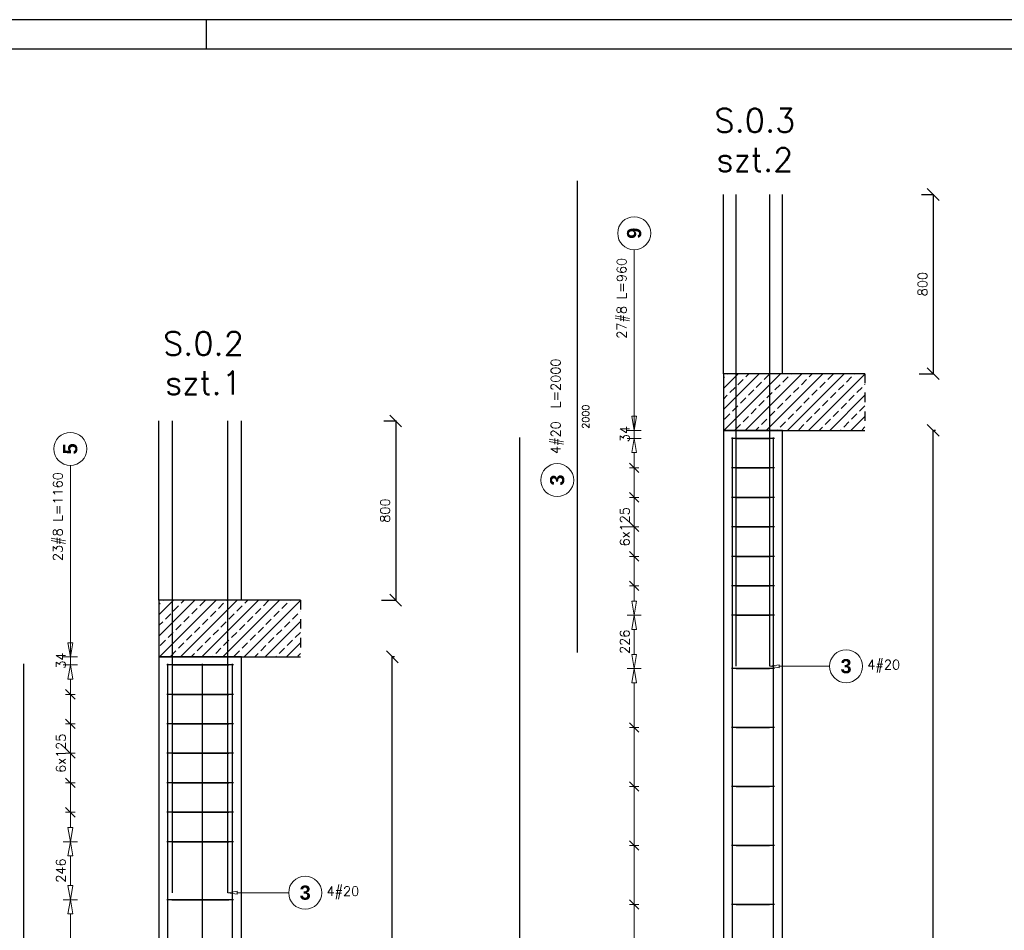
# Model space of a CAD drawing. Header units: millimetres. Extents: x -62590 to 46238, y 147773 to 522018.
# Tile 8 of 93: x 5697 to 9872, y 237782 to 241643. Entities that reach past the tile are written whole.
import ezdxf

# ---------------------------------------------------------------- set-up
doc = ezdxf.new("R2010")
doc.units = ezdxf.units.MM
doc.linetypes.add('DASHED', pattern=[2, 1, -1])
for name, color, linetype in [('!PB_Ramka', 7, 'Continuous'), ('AutoCAD_Structural_Detailing_deskowanie', 2, 'Continuous'), ('AutoCAD_Structural_Detailing_kształt pręta', 7, 'Continuous'), ('AutoCAD_Structural_Detailing_opis kształtu pręta', 7, 'Continuous'), ('AutoCAD_Structural_Detailing_opis rozkładu', 7, 'Continuous'), ('AutoCAD_Structural_Detailing_pręt wyrzucony', 7, 'Continuous'), ('AutoCAD_Structural_Detailing_rozkład pręta', 7, 'Continuous'), ('e-cad_cienkie', 1, 'Continuous'), ('e-cad_opisy', 7, 'Continuous')]:
    doc.layers.add(name, color=color, linetype=linetype)
doc.styles.add('style1', font='simplex.shx')
doc.styles.add('style3', font='arialbd.ttf')
doc.dimstyles.new('RBCT DIM 20', dxfattribs={"dimtxt": 40, "dimasz": 50, "dimexe": 2.5, "dimexo": 150, "dimgap": 25, "dimtad": 1, "dimdec": 0, "dimzin": 1, "dimtxsty": 'style1', "dimblk": 'OBLIQUE', "dimcen": 50, "dimclrd": 8, "dimclre": 8, "dimclrt": 2, "dimadec": 0, "dimazin": 0, "dimtfac": 1, "dimtdec": 0, "dimtmove": 0, "dimatfit": 3, "dimfxl": 1, "dimarcsym": 0})

# ---------------------------------------------------------------- blocks, each defined once
blk = doc.blocks.new('_Oblique')
at = {"color": 0, "linetype": 'ByBlock', "lineweight": -2}
blk.add_line((-0.5, -0.5), (0.5, 0.5), dxfattribs=at)
blk = doc.blocks.new('*D268')
at = {"layer": 'AutoCAD_Structural_Detailing_deskowanie', "color": 8, "lineweight": -2}
for p, q in [((7276.6, 234881.6), (7276.6, 238941.6)), ((7286.6, 238941.6), (7279.1, 238941.6)), ((7286.6, 234881.6), (7279.1, 234881.6))]:
    blk.add_line(p, q, dxfattribs=at)
at = {"layer": 'Defpoints', "color": 0, "ltscale": 40}
for p in [(7136.6, 238941.6), (7276.6, 238941.6), (7136.6, 234881.6)]:
    blk.add_point(p, dxfattribs=at)
at = {"layer": 'AutoCAD_Structural_Detailing_deskowanie', "color": 8, "lineweight": -2, "ltscale": 40, "xscale": 50, "yscale": 50, "zscale": 50}
for p, rotation in [((7276.6, 238941.6), 90), ((7276.6, 234881.6), 270)]:
    blk.add_blockref('_Oblique', p, dxfattribs=dict(at, rotation=rotation))
at = {"layer": 'AutoCAD_Structural_Detailing_deskowanie', "color": 2, "ltscale": 40, "insert": (7231.6, 236911.6), "char_height": 40, "attachment_point": 5, "rotation": 90, "style": 'style1'}
blk.add_mtext('4060', dxfattribs=at)
blk = doc.blocks.new('*D272')
at = {"layer": 'AutoCAD_Structural_Detailing_deskowanie', "color": 8, "lineweight": -2}
for p, q in [((9569.8, 234881.6), (9569.8, 239901.6)), ((9579.8, 239901.6), (9572.3, 239901.6)), ((9579.8, 234881.6), (9572.3, 234881.6))]:
    blk.add_line(p, q, dxfattribs=at)
at = {"layer": 'Defpoints', "color": 0, "ltscale": 40}
for p in [(9429.8, 239901.6), (9569.8, 239901.6), (9429.8, 234881.6)]:
    blk.add_point(p, dxfattribs=at)
at = {"layer": 'AutoCAD_Structural_Detailing_deskowanie', "color": 8, "lineweight": -2, "ltscale": 40, "xscale": 50, "yscale": 50, "zscale": 50}
for p, rotation in [((9569.8, 239901.6), 90), ((9569.8, 234881.6), 270)]:
    blk.add_blockref('_Oblique', p, dxfattribs=dict(at, rotation=rotation))
at = {"layer": 'AutoCAD_Structural_Detailing_deskowanie', "color": 2, "ltscale": 40, "insert": (9524.8, 237391.6), "char_height": 40, "attachment_point": 5, "rotation": 90, "style": 'style1'}
blk.add_mtext('5020', dxfattribs=at)
blk = doc.blocks.new('*D260')
at = {"layer": 'AutoCAD_Structural_Detailing_deskowanie', "color": 8, "lineweight": -2}
for p, q in [((7241.3, 239941.6), (7294, 239941.6)), ((7291.5, 239941.6), (7291.5, 239181.6)), ((7231.6, 239181.6), (7294, 239181.6))]:
    blk.add_line(p, q, dxfattribs=at)
at = {"layer": 'Defpoints', "color": 0, "ltscale": 40}
for p in [(7091.3, 239941.6), (7081.6, 239181.6), (7291.5, 239181.6)]:
    blk.add_point(p, dxfattribs=at)
at = {"layer": 'AutoCAD_Structural_Detailing_deskowanie', "color": 8, "lineweight": -2, "ltscale": 40, "xscale": 50, "yscale": 50, "zscale": 50}
for p, rotation in [((7291.5, 239941.6), 90), ((7291.5, 239181.6), 270)]:
    blk.add_blockref('_Oblique', p, dxfattribs=dict(at, rotation=rotation))
at = {"layer": 'AutoCAD_Structural_Detailing_deskowanie', "color": 2, "ltscale": 40, "insert": (7246.5, 239561.6), "char_height": 40, "attachment_point": 5, "rotation": 90, "style": 'style1'}
blk.add_mtext('800', dxfattribs=at)
blk = doc.blocks.new('*D261')
at = {"layer": 'AutoCAD_Structural_Detailing_deskowanie', "color": 8, "lineweight": -2}
for p, q in [((9519.9, 240901.6), (9572.6, 240901.6)), ((9570.1, 240901.6), (9570.1, 240141.6)), ((9510.3, 240141.6), (9572.6, 240141.6))]:
    blk.add_line(p, q, dxfattribs=at)
at = {"layer": 'Defpoints', "color": 0, "ltscale": 40}
for p in [(9369.9, 240901.6), (9360.3, 240141.6), (9570.1, 240141.6)]:
    blk.add_point(p, dxfattribs=at)
at = {"layer": 'AutoCAD_Structural_Detailing_deskowanie', "color": 8, "lineweight": -2, "ltscale": 40, "xscale": 50, "yscale": 50, "zscale": 50}
for p, rotation in [((9570.1, 240901.6), 90), ((9570.1, 240141.6), 270)]:
    blk.add_blockref('_Oblique', p, dxfattribs=dict(at, rotation=rotation))
at = {"layer": 'AutoCAD_Structural_Detailing_deskowanie', "color": 2, "ltscale": 40, "insert": (9525.1, 240521.6), "char_height": 40, "attachment_point": 5, "rotation": 90, "style": 'style1'}
blk.add_mtext('800', dxfattribs=at)
blk = doc.blocks.new('*U306')
at = {"layer": 'e-cad_opisy', "color": 8, "ltscale": 0.4}
for points in [[(0, 0), (750, 0), (750, 420), (25, 420), (25, 297), (0, 297), (0, 0)], [(210, 420), (210, 415)]]:
    blk.add_lwpolyline(points, dxfattribs=at)
at = {"layer": 'e-cad_opisy', "color": 3, "ltscale": 0.4}
blk.add_lwpolyline([(30, 5), (745, 5), (745, 415), (30, 415), (30, 5)], dxfattribs=at)

msp = doc.modelspace()

# ---------------------------------------------------------------- hatches: boundary and pattern name
at = {"layer": 'e-cad_cienkie', "linetype": 'ByBlock', "ltscale": 40}
h = msp.add_hatch(dxfattribs=at)
h.set_pattern_fill('ANSI33', color=8, scale=10)
h.set_pattern_definition([(45, (11817.27, -10476.34), (-44.90128, 44.90128), []), (45, (11862.17, -10476.34), (-44.90128, 44.90128), [31.75, -15.875])])
h.paths.add_polyline_path([(9280.7, 240141.6), (8680.7, 240141.6), (8680.7, 239901.6), (9280.7, 239901.6)])
h = msp.add_hatch(dxfattribs=at)
h.set_pattern_fill('ANSI33', color=8, scale=10)
h.set_pattern_definition([(45, (9424.13, -11436.34), (-44.90128, 44.90128), []), (45, (9469.034, -11436.34), (-44.90128, 44.90128), [31.75, -15.875])])
h.paths.add_polyline_path([(6887.6, 239181.6), (6287.6, 239181.6), (6287.6, 238941.6), (6887.6, 238941.6)])

# ---------------------------------------------------------------- linework, layer by layer
at = {"layer": 'AutoCAD_Structural_Detailing_deskowanie', "color": 2, "linetype": 'Continuous'}
for p, q in [((8930.7, 239901.6), (8680.7, 239901.6)), ((8680.7, 239901.6), (8680.7, 234931.6)), ((8930.7, 234931.6), (8930.7, 239901.6)), ((6637.6, 238941.6), (6287.6, 238941.6)), ((6287.6, 238941.6), (6287.6, 234881.6)), ((6637.6, 234881.6), (6637.6, 238941.6))]:
    msp.add_line(p, q, dxfattribs=at)
at = {"layer": 'AutoCAD_Structural_Detailing_kształt pręta', "color": 3}
for p, q in [((8734.6, 238901.6), (8734.6, 240901.6)), ((8876.8, 238901.6), (8876.8, 240901.6)), ((6345.6, 237941.6), (6345.6, 239941.6)), ((6579.6, 237941.6), (6579.6, 239941.6)), ((8718.7, 234881.6), (8718.7, 239871.6)), ((8892.7, 234881.6), (8892.7, 239871.6)), ((6325.6, 234881.6), (6325.6, 238911.6)), ((6472.6, 234881.6), (6472.6, 238911.6)), ((6472.6, 234881.6), (6472.6, 238911.6)), ((6599.6, 234881.6), (6599.6, 238911.6))]:
    msp.add_line(p, q, dxfattribs=at)
at = {"layer": 'AutoCAD_Structural_Detailing_opis kształtu pręta', "color": 8, "lineweight": 0}
for p, q in [((8876.8, 238901.6), (8916.8, 238908.3)), ((8916.8, 238894.9), (8916.8, 238908.3)), ((8916.8, 238894.9), (8876.8, 238901.6)), ((9130.7, 238901.6), (8916.8, 238901.6)), ((6579.6, 237941.6), (6619.6, 237948.3)), ((6619.6, 237934.9), (6579.6, 237941.6)), ((6619.6, 237934.9), (6619.6, 237948.3)), ((6837.6, 237941.6), (6619.6, 237941.6))]:
    msp.add_line(p, q, dxfattribs=at)
for centre in [(9200.7, 238901.6), (6907.6, 237941.6)]:
    msp.add_circle(centre, 70, dxfattribs=at)
at = {"layer": 'AutoCAD_Structural_Detailing_opis rozkładu', "color": 8, "lineweight": 0}
for p, q in [((8302.4, 240667.3), (8302.4, 239901.6)), ((8302.4, 240021.6), (8302.4, 239961.6)), ((8302.4, 239901.6), (8292.4, 239961.6)), ((8312.4, 239961.6), (8292.4, 239961.6)), ((8312.4, 239961.6), (8302.4, 239901.6)), ((8332.4, 239901.6), (8272.4, 239901.6)), ((8272.4, 239867.6), (8332.4, 239867.6)), ((8292.4, 239807.6), (8302.4, 239867.6)), ((8302.4, 239867.6), (8302.4, 239901.6)), ((8302.4, 239867.6), (8312.4, 239807.6)), ((8292.4, 239807.6), (8312.4, 239807.6)), ((8302.4, 239742.6), (8302.4, 239807.6)), ((5911.8, 239753), (5911.8, 238941.6)), ((8322.4, 239722.6), (8282.4, 239762.6)), ((8282.4, 239742.6), (8322.4, 239742.6)), ((8302.4, 239617.6), (8302.4, 239742.6)), ((8322.4, 239597.6), (8282.4, 239637.6)), ((8282.4, 239617.6), (8322.4, 239617.6)), ((8302.4, 239492.6), (8302.4, 239617.6)), ((8322.4, 239472.6), (8282.4, 239512.6)), ((8282.4, 239492.6), (8322.4, 239492.6)), ((8302.4, 239430.1), (8302.4, 239492.6)), ((8302.4, 239430.1), (8302.4, 239367.6)), ((8282.4, 239387.6), (8322.4, 239347.6)), ((8282.4, 239367.6), (8322.4, 239367.6)), ((8302.4, 239367.6), (8302.4, 239242.6)), ((8282.4, 239262.6), (8322.4, 239222.6)), ((8282.4, 239242.6), (8322.4, 239242.6)), ((8302.4, 239242.6), (8302.4, 239177.6)), ((8302.4, 239117.6), (8292.4, 239177.6)), ((8312.4, 239177.6), (8292.4, 239177.6)), ((8312.4, 239177.6), (8302.4, 239117.6)), ((8272.4, 239117.6), (8332.4, 239117.6)), ((8272.4, 239117.6), (8332.4, 239117.6)), ((8292.4, 239057.6), (8302.4, 239117.6)), ((8302.4, 239117.6), (8312.4, 239057.6)), ((5911.8, 239061.6), (5911.8, 239001.6)), ((8292.4, 239057.6), (8312.4, 239057.6)), ((8302.4, 239004.6), (8302.4, 239057.6)), ((5911.8, 238941.6), (5901.8, 239001.6)), ((5921.8, 239001.6), (5901.8, 239001.6)), ((5921.8, 239001.6), (5911.8, 238941.6)), ((8302.4, 239004.6), (8302.4, 238951.6)), ((8302.4, 238891.6), (8292.4, 238951.6)), ((8312.4, 238951.6), (8292.4, 238951.6)), ((8312.4, 238951.6), (8302.4, 238891.6)), ((5941.8, 238941.6), (5881.8, 238941.6)), ((5881.8, 238907.6), (5941.8, 238907.6)), ((5901.8, 238847.6), (5911.8, 238907.6)), ((5911.8, 238907.6), (5911.8, 238941.6)), ((5911.8, 238907.6), (5921.8, 238847.6)), ((8272.4, 238891.6), (8332.4, 238891.6)), ((8272.4, 238891.6), (8332.4, 238891.6)), ((8292.4, 238831.6), (8302.4, 238891.6)), ((8302.4, 238891.6), (8312.4, 238831.6)), ((5901.8, 238847.6), (5921.8, 238847.6)), ((5911.8, 238782.6), (5911.8, 238847.6)), ((8292.4, 238831.6), (8312.4, 238831.6)), ((8302.4, 238641.6), (8302.4, 238831.6)), ((5931.8, 238762.6), (5891.8, 238802.6)), ((5891.8, 238782.6), (5931.8, 238782.6)), ((5911.8, 238657.6), (5911.8, 238782.6)), ((5931.8, 238637.6), (5891.8, 238677.6)), ((5891.8, 238657.6), (5931.8, 238657.6)), ((5911.8, 238532.6), (5911.8, 238657.6)), ((8322.4, 238621.6), (8282.4, 238661.6)), ((8282.4, 238641.6), (8322.4, 238641.6)), ((8302.4, 238391.6), (8302.4, 238641.6)), ((5931.8, 238512.6), (5891.8, 238552.6)), ((5891.8, 238532.6), (5931.8, 238532.6)), ((5911.8, 238470.1), (5911.8, 238532.6)), ((5911.8, 238470.1), (5911.8, 238407.6)), ((5891.8, 238427.6), (5931.8, 238387.6)), ((5891.8, 238407.6), (5931.8, 238407.6)), ((5911.8, 238407.6), (5911.8, 238282.6)), ((8322.4, 238371.6), (8282.4, 238411.6)), ((8282.4, 238391.6), (8322.4, 238391.6)), ((8302.4, 238141.6), (8302.4, 238391.6)), ((5891.8, 238302.6), (5931.8, 238262.6)), ((5891.8, 238282.6), (5931.8, 238282.6)), ((5911.8, 238282.6), (5911.8, 238217.6)), ((5911.8, 238157.6), (5901.8, 238217.6)), ((5921.8, 238217.6), (5901.8, 238217.6)), ((5921.8, 238217.6), (5911.8, 238157.6)), ((5881.8, 238157.6), (5941.8, 238157.6)), ((5881.8, 238157.6), (5941.8, 238157.6)), ((5901.8, 238097.6), (5911.8, 238157.6)), ((5911.8, 238157.6), (5921.8, 238097.6)), ((8322.4, 238121.6), (8282.4, 238161.6)), ((8282.4, 238141.6), (8322.4, 238141.6)), ((8302.4, 237891.6), (8302.4, 238141.6)), ((5901.8, 238097.6), (5921.8, 238097.6)), ((5911.8, 238034.6), (5911.8, 238097.6)), ((5911.8, 238034.6), (5911.8, 237971.6)), ((5911.8, 237911.6), (5901.8, 237971.6)), ((5921.8, 237971.6), (5901.8, 237971.6)), ((5921.8, 237971.6), (5911.8, 237911.6)), ((5881.8, 237911.6), (5941.8, 237911.6)), ((5881.8, 237911.6), (5941.8, 237911.6)), ((5901.8, 237851.6), (5911.8, 237911.6)), ((5911.8, 237911.6), (5921.8, 237851.6)), ((8322.4, 237871.6), (8282.4, 237911.6)), ((8282.4, 237891.6), (8322.4, 237891.6)), ((8302.4, 237641.6), (8302.4, 237891.6)), ((5901.8, 237851.6), (5921.8, 237851.6)), ((5911.8, 237661.6), (5911.8, 237851.6))]:
    msp.add_line(p, q, dxfattribs=at)
for centre in [(8302.4, 240737.3), (5911.8, 239823)]:
    msp.add_circle(centre, 70, dxfattribs=at)
at = {"layer": 'AutoCAD_Structural_Detailing_pręt wyrzucony', "color": 3}
for p, q in [((8061.6, 238959.6, -78.6), (8061.6, 240959.6, -78.6)), ((7818.1, 234881.6, 53.2), (7818.1, 239871.6, 53.2)), ((5714.4, 234881.6, 140.2), (5714.4, 238911.6, 140.2))]:
    msp.add_line(p, q, dxfattribs=at)
at = {"layer": 'AutoCAD_Structural_Detailing_pręt wyrzucony', "color": 8, "lineweight": 0}
msp.add_circle((7976.1, 239690.9), 70, dxfattribs=at)
at = {"layer": 'AutoCAD_Structural_Detailing_rozkład pręta', "color": 3, "linetype": 'ByBlock', "lineweight": 25}
for p, q in [((8734.7, 239867.6), (8714.7, 239867.6)), ((8734.7, 239867.6), (8714.7, 239867.6)), ((8748.9, 239867.6), (8714.7, 239867.6)), ((8755.9, 239867.6), (8720.6, 239867.6)), ((8734.7, 239867.6), (8876.7, 239867.6)), ((8876.7, 239867.6), (8734.7, 239867.6)), ((8748.9, 239867.6), (8784.2, 239867.6)), ((8896.7, 239867.6), (8876.7, 239867.6)), ((8896.7, 239867.6), (8876.7, 239867.6)), ((8734.7, 239742.6), (8714.7, 239742.6)), ((8734.7, 239742.6), (8714.7, 239742.6)), ((8748.9, 239742.6), (8714.7, 239742.6)), ((8755.9, 239742.6), (8720.6, 239742.6)), ((8734.7, 239742.6), (8876.7, 239742.6)), ((8876.7, 239742.6), (8734.7, 239742.6)), ((8748.9, 239742.6), (8784.2, 239742.6)), ((8896.7, 239742.6), (8876.7, 239742.6)), ((8896.7, 239742.6), (8876.7, 239742.6)), ((8734.7, 239617.6), (8714.7, 239617.6)), ((8734.7, 239617.6), (8714.7, 239617.6)), ((8748.9, 239617.6), (8714.7, 239617.6)), ((8755.9, 239617.6), (8720.6, 239617.6)), ((8734.7, 239617.6), (8876.7, 239617.6)), ((8876.7, 239617.6), (8734.7, 239617.6)), ((8748.9, 239617.6), (8784.2, 239617.6)), ((8896.7, 239617.6), (8876.7, 239617.6)), ((8896.7, 239617.6), (8876.7, 239617.6)), ((8734.7, 239492.6), (8714.7, 239492.6)), ((8734.7, 239492.6), (8714.7, 239492.6)), ((8748.9, 239492.6), (8714.7, 239492.6)), ((8755.9, 239492.6), (8720.6, 239492.6)), ((8734.7, 239492.6), (8876.7, 239492.6)), ((8876.7, 239492.6), (8734.7, 239492.6)), ((8748.9, 239492.6), (8784.2, 239492.6)), ((8896.7, 239492.6), (8876.7, 239492.6)), ((8896.7, 239492.6), (8876.7, 239492.6)), ((8734.7, 239367.6), (8714.7, 239367.6)), ((8734.7, 239367.6), (8714.7, 239367.6)), ((8748.9, 239367.6), (8714.7, 239367.6)), ((8755.9, 239367.6), (8720.6, 239367.6)), ((8734.7, 239367.6), (8876.7, 239367.6)), ((8876.7, 239367.6), (8734.7, 239367.6)), ((8748.9, 239367.6), (8784.2, 239367.6)), ((8896.7, 239367.6), (8876.7, 239367.6)), ((8896.7, 239367.6), (8876.7, 239367.6)), ((8734.7, 239242.6), (8714.7, 239242.6)), ((8734.7, 239242.6), (8714.7, 239242.6)), ((8748.9, 239242.6), (8714.7, 239242.6)), ((8755.9, 239242.6), (8720.6, 239242.6)), ((8734.7, 239242.6), (8876.7, 239242.6)), ((8876.7, 239242.6), (8734.7, 239242.6)), ((8748.9, 239242.6), (8784.2, 239242.6)), ((8896.7, 239242.6), (8876.7, 239242.6)), ((8896.7, 239242.6), (8876.7, 239242.6)), ((8734.7, 239117.6), (8714.7, 239117.6)), ((8734.7, 239117.6), (8714.7, 239117.6)), ((8748.9, 239117.6), (8714.7, 239117.6)), ((8755.9, 239117.6), (8720.6, 239117.6)), ((8734.7, 239117.6), (8876.7, 239117.6)), ((8876.7, 239117.6), (8734.7, 239117.6)), ((8748.9, 239117.6), (8784.2, 239117.6)), ((8896.7, 239117.6), (8876.7, 239117.6)), ((8896.7, 239117.6), (8876.7, 239117.6)), ((6341.6, 238907.6), (6321.6, 238907.6)), ((6341.6, 238907.6), (6321.6, 238907.6)), ((6355.7, 238907.6), (6321.6, 238907.6)), ((6362.8, 238907.6), (6327.5, 238907.6)), ((6341.6, 238907.6), (6583.6, 238907.6)), ((6583.6, 238907.6), (6341.6, 238907.6)), ((6355.7, 238907.6), (6391.1, 238907.6)), ((6603.6, 238907.6), (6583.6, 238907.6)), ((6603.6, 238907.6), (6583.6, 238907.6)), ((8734.7, 238891.6), (8714.7, 238891.6)), ((8734.7, 238891.6), (8714.7, 238891.6)), ((8748.9, 238891.6), (8714.7, 238891.6)), ((8755.9, 238891.6), (8720.6, 238891.6)), ((8734.7, 238891.6), (8876.7, 238891.6)), ((8876.7, 238891.6), (8734.7, 238891.6)), ((8748.9, 238891.6), (8784.2, 238891.6)), ((8896.7, 238891.6), (8876.7, 238891.6)), ((8896.7, 238891.6), (8876.7, 238891.6)), ((6341.6, 238782.6), (6321.6, 238782.6)), ((6341.6, 238782.6), (6321.6, 238782.6)), ((6355.7, 238782.6), (6321.6, 238782.6)), ((6362.8, 238782.6), (6327.5, 238782.6)), ((6341.6, 238782.6), (6583.6, 238782.6)), ((6583.6, 238782.6), (6341.6, 238782.6)), ((6355.7, 238782.6), (6391.1, 238782.6)), ((6603.6, 238782.6), (6583.6, 238782.6)), ((6603.6, 238782.6), (6583.6, 238782.6)), ((6341.6, 238657.6), (6321.6, 238657.6)), ((6341.6, 238657.6), (6321.6, 238657.6)), ((6355.7, 238657.6), (6321.6, 238657.6)), ((6362.8, 238657.6), (6327.5, 238657.6)), ((6341.6, 238657.6), (6583.6, 238657.6)), ((6583.6, 238657.6), (6341.6, 238657.6)), ((6355.7, 238657.6), (6391.1, 238657.6)), ((6603.6, 238657.6), (6583.6, 238657.6)), ((6603.6, 238657.6), (6583.6, 238657.6)), ((8734.7, 238641.6), (8714.7, 238641.6)), ((8734.7, 238641.6), (8714.7, 238641.6)), ((8748.9, 238641.6), (8714.7, 238641.6)), ((8755.9, 238641.6), (8720.6, 238641.6)), ((8734.7, 238641.6), (8876.7, 238641.6)), ((8876.7, 238641.6), (8734.7, 238641.6)), ((8748.9, 238641.6), (8784.2, 238641.6)), ((8896.7, 238641.6), (8876.7, 238641.6)), ((8896.7, 238641.6), (8876.7, 238641.6)), ((6341.6, 238532.6), (6321.6, 238532.6)), ((6341.6, 238532.6), (6321.6, 238532.6)), ((6355.7, 238532.6), (6321.6, 238532.6)), ((6362.8, 238532.6), (6327.5, 238532.6)), ((6341.6, 238532.6), (6583.6, 238532.6)), ((6583.6, 238532.6), (6341.6, 238532.6)), ((6355.7, 238532.6), (6391.1, 238532.6)), ((6603.6, 238532.6), (6583.6, 238532.6)), ((6603.6, 238532.6), (6583.6, 238532.6)), ((6341.6, 238407.6), (6321.6, 238407.6)), ((6341.6, 238407.6), (6321.6, 238407.6)), ((6355.7, 238407.6), (6321.6, 238407.6)), ((6362.8, 238407.6), (6327.5, 238407.6)), ((6341.6, 238407.6), (6583.6, 238407.6)), ((6583.6, 238407.6), (6341.6, 238407.6)), ((6355.7, 238407.6), (6391.1, 238407.6)), ((6603.6, 238407.6), (6583.6, 238407.6)), ((6603.6, 238407.6), (6583.6, 238407.6)), ((8734.7, 238391.6), (8714.7, 238391.6)), ((8734.7, 238391.6), (8714.7, 238391.6)), ((8748.9, 238391.6), (8714.7, 238391.6)), ((8755.9, 238391.6), (8720.6, 238391.6)), ((8734.7, 238391.6), (8876.7, 238391.6)), ((8876.7, 238391.6), (8734.7, 238391.6)), ((8748.9, 238391.6), (8784.2, 238391.6)), ((8896.7, 238391.6), (8876.7, 238391.6)), ((8896.7, 238391.6), (8876.7, 238391.6)), ((6341.6, 238282.6), (6321.6, 238282.6)), ((6341.6, 238282.6), (6321.6, 238282.6)), ((6355.7, 238282.6), (6321.6, 238282.6)), ((6362.8, 238282.6), (6327.5, 238282.6)), ((6341.6, 238282.6), (6583.6, 238282.6)), ((6583.6, 238282.6), (6341.6, 238282.6)), ((6355.7, 238282.6), (6391.1, 238282.6)), ((6603.6, 238282.6), (6583.6, 238282.6)), ((6603.6, 238282.6), (6583.6, 238282.6)), ((6341.6, 238157.6), (6321.6, 238157.6)), ((6341.6, 238157.6), (6321.6, 238157.6)), ((6355.7, 238157.6), (6321.6, 238157.6)), ((6362.8, 238157.6), (6327.5, 238157.6)), ((6341.6, 238157.6), (6583.6, 238157.6)), ((6583.6, 238157.6), (6341.6, 238157.6)), ((6355.7, 238157.6), (6391.1, 238157.6)), ((6603.6, 238157.6), (6583.6, 238157.6)), ((6603.6, 238157.6), (6583.6, 238157.6)), ((8734.7, 238141.6), (8714.7, 238141.6)), ((8734.7, 238141.6), (8714.7, 238141.6)), ((8748.9, 238141.6), (8714.7, 238141.6)), ((8755.9, 238141.6), (8720.6, 238141.6)), ((8734.7, 238141.6), (8876.7, 238141.6)), ((8876.7, 238141.6), (8734.7, 238141.6)), ((8748.9, 238141.6), (8784.2, 238141.6)), ((8896.7, 238141.6), (8876.7, 238141.6)), ((8896.7, 238141.6), (8876.7, 238141.6)), ((6341.6, 237911.6), (6321.6, 237911.6)), ((6341.6, 237911.6), (6321.6, 237911.6)), ((6355.7, 237911.6), (6321.6, 237911.6)), ((6362.8, 237911.6), (6327.5, 237911.6)), ((6341.6, 237911.6), (6583.6, 237911.6)), ((6583.6, 237911.6), (6341.6, 237911.6)), ((6355.7, 237911.6), (6391.1, 237911.6)), ((6603.6, 237911.6), (6583.6, 237911.6)), ((6603.6, 237911.6), (6583.6, 237911.6)), ((8734.7, 237891.6), (8714.7, 237891.6)), ((8734.7, 237891.6), (8714.7, 237891.6)), ((8748.9, 237891.6), (8714.7, 237891.6)), ((8755.9, 237891.6), (8720.6, 237891.6)), ((8734.7, 237891.6), (8876.7, 237891.6)), ((8876.7, 237891.6), (8734.7, 237891.6)), ((8748.9, 237891.6), (8784.2, 237891.6)), ((8896.7, 237891.6), (8876.7, 237891.6)), ((8896.7, 237891.6), (8876.7, 237891.6))]:
    msp.add_line(p, q, dxfattribs=at)
at = {"layer": 'e-cad_cienkie', "color": 1, "linetype": 'ByBlock', "ltscale": 40}
for p, q in [((8680.7, 240141.6), (8680.7, 240901.6)), ((8930.7, 240141.6), (8930.7, 240901.6)), ((6287.6, 239181.6), (6287.6, 239941.6)), ((6637.6, 239181.6), (6637.6, 239941.6))]:
    msp.add_line(p, q, dxfattribs=at)
at = {"layer": 'e-cad_cienkie', "color": 8, "linetype": 'DASHED', "ltscale": 40}
for p, q in [((9280.7, 240141.6), (9280.7, 239901.6)), ((6887.6, 239181.6), (6887.6, 238941.6))]:
    msp.add_line(p, q, dxfattribs=at)
at = {"layer": 'e-cad_cienkie', "color": 1, "linetype": 'ByBlock', "ltscale": 40}
for points in [[(9280.7, 240141.6), (8680.7, 240141.6), (8680.7, 239901.6), (9280.7, 239901.6)], [(6887.6, 239181.6), (6287.6, 239181.6), (6287.6, 238941.6), (6887.6, 238941.6)]]:
    msp.add_lwpolyline(points, dxfattribs=at)

# ---------------------------------------------------------------- block references
at = {"layer": '!PB_Ramka', "xscale": 25, "yscale": 25, "zscale": 25}
msp.add_blockref('*U306', (1238, 231142.6), dxfattribs=at)

# ---------------------------------------------------------------- texts
at = {"color": 1, "char_height": 100, "attachment_point": 2, "style": 'style1'}
for s, insert in [('S.0.3\\Pszt.2', (8814.1, 241265.8)), ('S.0.2\\Pszt.1', (6476.2, 240320))]:
    msp.add_mtext(s, dxfattribs=dict(at, insert=insert))
at = {"layer": 'AutoCAD_Structural_Detailing_opis kształtu pręta', "color": 1, "char_height": 60, "attachment_point": 5, "style": 'style3'}
for insert in [(9200.7, 238901.6), (6907.6, 237941.6)]:
    msp.add_mtext('3', dxfattribs=dict(at, insert=insert))
at = {"layer": 'AutoCAD_Structural_Detailing_opis kształtu pręta', "color": 2, "char_height": 40, "attachment_point": 5, "style": 'style1'}
for insert in [(9360.3, 238901.6), (7067.1, 237941.6)]:
    msp.add_mtext('4#20  ', dxfattribs=dict(at, insert=insert))
at = {"layer": 'AutoCAD_Structural_Detailing_opis rozkładu', "color": 1, "char_height": 60, "attachment_point": 5, "rotation": 90, "style": 'style3'}
for s, insert in [('9', (8302.4, 240737.3)), ('5', (5911.8, 239823))]:
    msp.add_mtext(s, dxfattribs=dict(at, insert=insert))
at = {"layer": 'AutoCAD_Structural_Detailing_opis rozkładu', "color": 2, "char_height": 40, "rotation": 90, "style": 'style1'}
for s, insert, attachment_point in [('27#8 L=960', (8255.8, 240461.6), 5), ('34', (8282.4, 239851.3), 7), ('23#8 L=1160', (5865.2, 239535.9), 5), ('6x125', (8282.4, 239409.8), 7), ('226', (8282.4, 238954.1), 7), ('34', (5891.8, 238891.3), 7), ('6x125', (5891.8, 238449.8), 7), ('246', (5891.8, 237984.1), 7)]:
    msp.add_mtext(s, dxfattribs=dict(at, insert=insert, attachment_point=attachment_point))
at = {"layer": 'AutoCAD_Structural_Detailing_pręt wyrzucony', "color": 2, "attachment_point": 5, "rotation": 90, "style": 'style1'}
for s, insert, char_height in [('4#20  L=2000', (7976.1, 240003.8), 40), ('2000', (8096.6, 239959.6, -78.6), 30)]:
    msp.add_mtext(s, dxfattribs=dict(at, insert=insert, char_height=char_height))
at = {"layer": 'AutoCAD_Structural_Detailing_pręt wyrzucony', "color": 1, "insert": (7976.1, 239690.9), "char_height": 60, "attachment_point": 5, "rotation": 90, "style": 'style3'}
msp.add_mtext('3', dxfattribs=at)

# ---------------------------------------------------------------- dimensions: what is measured, and where the dimension line sits
at = {"layer": 'AutoCAD_Structural_Detailing_deskowanie'}
for base, p1, p2, picture, middle in [((9570.1, 240141.6), (9369.9, 240901.6), (9360.3, 240141.6), '*D261', (9525.1, 240521.6)), ((7291.5, 239181.6), (7091.3, 239941.6), (7081.6, 239181.6), '*D260', (7246.5, 239561.6))]:
    dim = msp.add_linear_dim(base=base, p1=p1, p2=p2, angle=90, text='800', dimstyle='RBCT DIM 20', override={"dimtmove": 1}, dxfattribs=at)
    dim.commit()
    dim.dimension.update_dxf_attribs({"geometry": picture, "text_midpoint": middle})
for p1, p2, picture, middle in [((9429.8, 234881.6), (9429.8, 239901.6), '*D272', (9524.8, 237391.6)), ((7136.6, 234881.6), (7136.6, 238941.6), '*D268', (7231.6, 236911.6))]:
    dim = msp.add_aligned_dim(p1=p1, p2=p2, distance=-140, dimstyle='RBCT DIM 20', override={"dimscale": 1, "dimtmove": 1}, dxfattribs=at)
    dim.commit()
    dim.dimension.update_dxf_attribs({"geometry": picture, "text_midpoint": middle})

doc.saveas('drawing.dxf')
